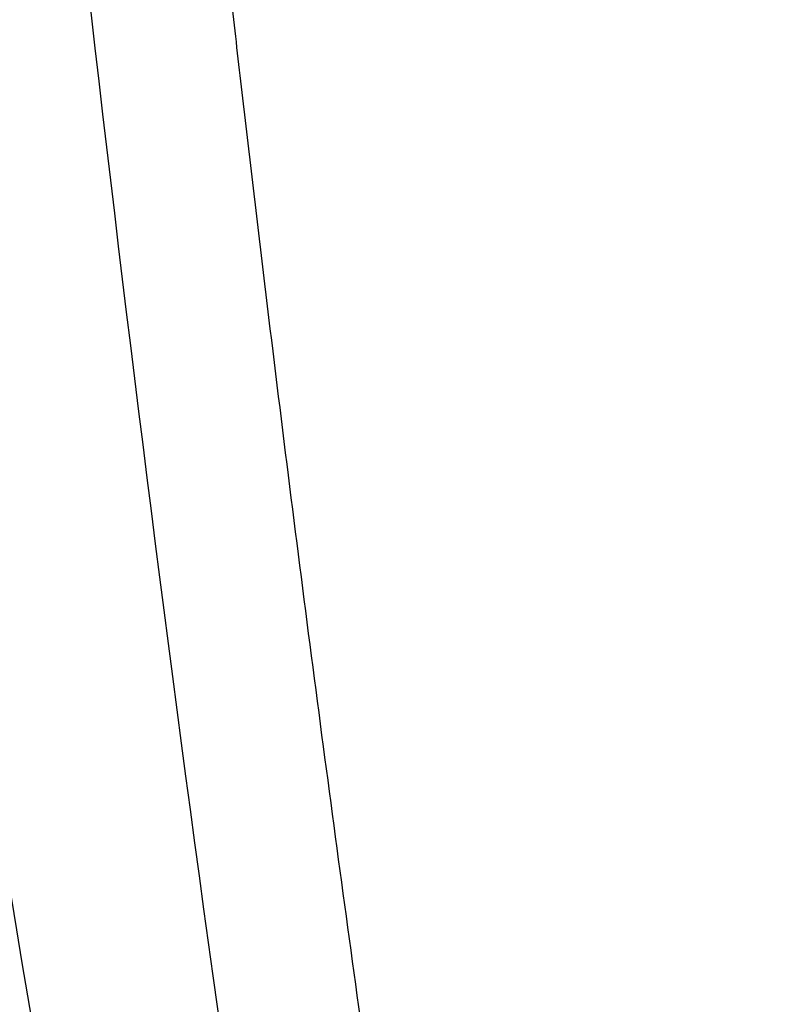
# Model space of a CAD drawing. Header units: millimetres. Extents: x -203 to 471, y -207 to 525.
# Tile 50 of 106: x 384 to 397, y -84 to -67. Entities that reach past the tile are written whole.
import ezdxf

# ---------------------------------------------------------------- set-up
doc = ezdxf.new("R2010")
doc.units = ezdxf.units.MM

msp = doc.modelspace()

# ---------------------------------------------------------------- linework, layer by layer
at = {"color": 7, "linetype": 'Continuous', "lineweight": 25}
for points in [[(385.001, -36.297), (403.262, -46.694), (421.522, -57.107), (439.782, -67.551)], [(439.672, -67.823), (421.439, -57.376), (403.201, -46.96), (384.963, -36.563)], [(385.566, -44.576), (403.604, -54.42), (421.64, -64.249), (439.672, -74.05)], [(439.782, -74.167), (421.724, -64.361), (403.666, -54.525), (385.607, -44.673)], [(385.806, -92.094), (383.653, -80.209), (381.857, -68.479), (380.392, -56.922)], [(388.929, -93.5), (387.094, -81.524), (385.588, -69.663), (384.413, -57.94)]]:
    msp.add_open_spline(points, degree=3, dxfattribs=at)
for points, knots in [([(385.607, -44.701), (385.646, -45.195), (385.725, -46.183), (385.847, -47.667), (385.973, -49.152), (386.103, -50.639), (386.236, -52.128), (386.373, -53.618), (386.513, -55.11), (386.658, -56.603), (386.805, -58.098), (386.957, -59.594), (387.112, -61.092), (387.27, -62.592), (387.433, -64.093), (387.598, -65.596), (387.768, -67.1), (387.999, -69.109), (388.297, -71.625), (388.669, -74.649), (389.055, -77.679), (389.456, -80.713), (389.871, -83.753), (390.301, -86.799), (390.744, -89.849), (391.052, -91.887), (391.206, -92.906)], [0, 0, 0, 0, 0.031233, 0.062465, 0.093696, 0.124926, 0.156156, 0.187386, 0.218616, 0.249847, 0.281078, 0.31231, 0.343544, 0.374779, 0.406016, 0.437255, 0.468497, 0.499741, 0.56229, 0.624831, 0.687364, 0.749893, 0.812419, 0.874944, 0.93747, 1, 1, 1, 1]), ([(380.391, -60.392), (381.126, -65.673), (382.252, -73.756), (384.054, -84.784), (385.077, -90.501), (385.589, -93.36)], [0, 0, 0, 0, 0.485133, 0.742518, 1, 1, 1, 1])]:
    msp.add_open_spline(points, degree=3, knots=knots, dxfattribs=at)

doc.saveas('drawing.dxf')
